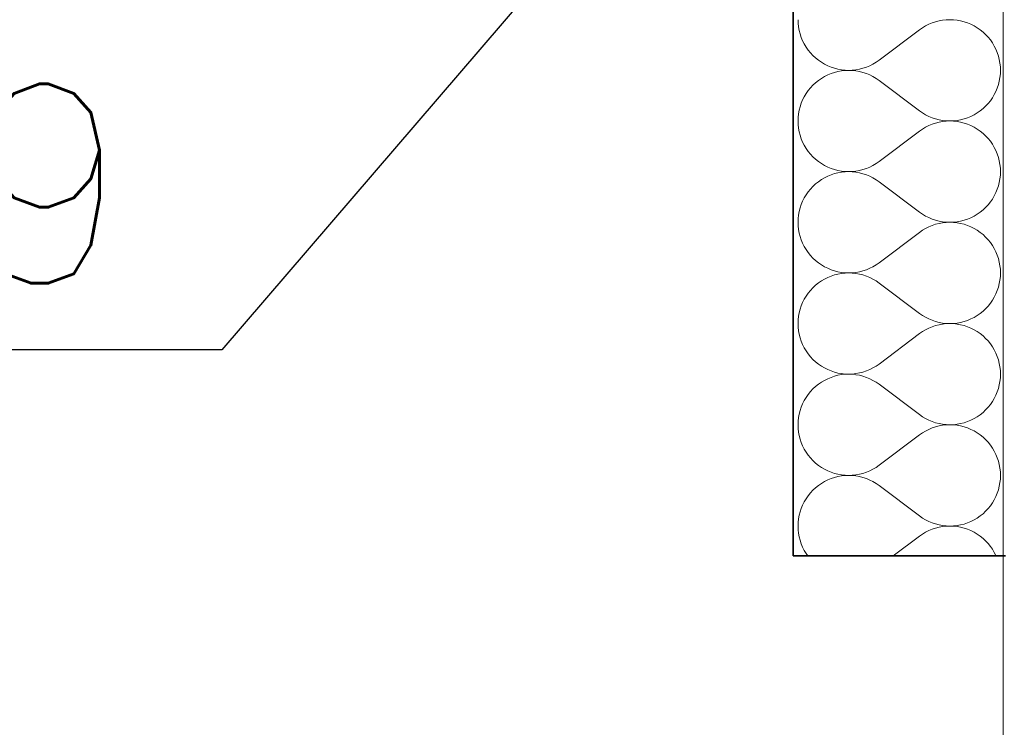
# Model space of a CAD drawing. Header units: millimetres. Extents: x -8078 to 234695, y -4319 to 602442.
# Tile 124 of 152: x 79588 to 80329, y 287839 to 288372. Entities that reach past the tile are written whole.
import ezdxf

# ---------------------------------------------------------------- set-up
doc = ezdxf.new("R2010")
doc.units = ezdxf.units.MM
doc.header["$MEASUREMENT"] = 0
for name, color, linetype in [('#podkład', 252, 'Continuous'), ('- A - ocieplenie', 7, 'Continuous'), ('FLUID-N7-150-NUM', 7, 'Continuous'), ('Konstrukcja - Stropy', 7, 'Continuous')]:
    doc.layers.add(name, color=color, linetype=linetype)
doc.styles.add('FDBES', font='simplex.shx')
doc.dimstyles.new('FDBES', dxfattribs={"dimscale": 50, "dimtxt": 4, "dimasz": 2.5, "dimexe": 0.8, "dimexo": 2, "dimgap": 1, "dimtad": 1, "dimdsep": 46, "dimtxsty": 'FDBES', "dimcen": 2.5, "dimclrd": 4, "dimclre": 5, "dimadec": 0, "dimazin": 0, "dimtfac": 1, "dimtmove": 0, "dimatfit": 3, "dimfxl": 1, "dimarcsym": 0})

# ---------------------------------------------------------------- blocks, each defined once
blk = doc.blocks.new('UHYGFFFF')
at = {"layer": '- A - ocieplenie', "color": 252, "linetype": 'Continuous', "lineweight": 35, "ltscale": 100}
for p, q in [((19777.48, 396062.63), (19777.47, 388486.86)), ((19777.47, 388486.86), (19937.47, 388486.86))]:
    blk.add_line(p, q, dxfattribs=at)
at = {"layer": '- A - ocieplenie', "color": 252, "linetype": 'Continuous', "lineweight": 13, "ltscale": 100}
for p, q in [((19781.28, 388890.23), (19781.38, 388887.51)), ((19884.81, 388888.68), (19882.23, 388887.82)), ((19887.44, 388889.35), (19884.81, 388888.68)), ((19890.12, 388889.84), (19887.44, 388889.35)), ((19892.83, 388890.13), (19890.12, 388889.84)), ((19895.55, 388890.23), (19892.83, 388890.13)), ((19898.26, 388890.13), (19895.55, 388890.23)), ((19900.97, 388889.85), (19898.26, 388890.13)), ((19903.65, 388889.36), (19900.97, 388889.85)), ((19906.28, 388888.69), (19903.65, 388889.36)), ((19908.86, 388887.83), (19906.28, 388888.69)), ((19781.38, 388887.51), (19781.67, 388884.81)), ((19781.67, 388884.81), (19782.16, 388882.13)), ((19782.16, 388882.13), (19782.83, 388879.49)), ((19872.71, 388882.61), (19842.24, 388859.75)), ((19874.95, 388884.16), (19872.71, 388882.61)), ((19877.28, 388885.55), (19874.95, 388884.16)), ((19879.72, 388886.77), (19877.28, 388885.55)), ((19882.23, 388887.82), (19879.72, 388886.77)), ((19911.38, 388886.8), (19908.86, 388887.83)), ((19913.81, 388885.58), (19911.38, 388886.8)), ((19916.15, 388884.19), (19913.81, 388885.58)), ((19918.39, 388882.64), (19916.15, 388884.19)), ((19920.51, 388880.93), (19918.39, 388882.64)), ((19782.83, 388879.49), (19783.69, 388876.91)), ((19783.69, 388876.91), (19784.73, 388874.4)), ((19784.73, 388874.4), (19785.95, 388871.97)), ((19922.5, 388879.08), (19920.51, 388880.93)), ((19924.35, 388877.09), (19922.5, 388879.08)), ((19926.06, 388874.97), (19924.35, 388877.09)), ((19927.61, 388872.74), (19926.06, 388874.97)), ((19785.95, 388871.97), (19787.34, 388869.63)), ((19787.34, 388869.63), (19788.89, 388867.39)), ((19788.89, 388867.39), (19790.6, 388865.27)), ((19929, 388870.4), (19927.61, 388872.74)), ((19930.22, 388867.97), (19929, 388870.4)), ((19931.26, 388865.45), (19930.22, 388867.97)), ((19790.6, 388865.27), (19792.45, 388863.28)), ((19792.45, 388863.28), (19794.44, 388861.43)), ((19794.44, 388861.43), (19796.56, 388859.72)), ((19796.56, 388859.72), (19798.8, 388858.17)), ((19840, 388858.2), (19842.24, 388859.75)), ((19932.12, 388862.87), (19931.26, 388865.45)), ((19932.79, 388860.24), (19932.12, 388862.87)), ((19933.28, 388857.56), (19932.79, 388860.24)), ((19798.8, 388858.17), (19801.14, 388856.79)), ((19801.14, 388856.79), (19803.57, 388855.57)), ((19803.57, 388855.57), (19806.08, 388854.53)), ((19806.08, 388854.53), (19808.67, 388853.67)), ((19808.67, 388853.67), (19811.3, 388853)), ((19811.3, 388853), (19813.98, 388852.52)), ((19813.98, 388851.75), (19811.3, 388851.27)), ((19813.98, 388852.52), (19816.68, 388852.23)), ((19816.68, 388852.04), (19813.98, 388851.75)), ((19816.68, 388852.23), (19819.4, 388852.13)), ((19819.4, 388852.13), (19816.68, 388852.04)), ((19819.4, 388852.13), (19822.12, 388852.23)), ((19822.12, 388852.04), (19819.4, 388852.13)), ((19822.12, 388852.23), (19824.83, 388852.53)), ((19824.83, 388851.74), (19822.12, 388852.04)), ((19824.83, 388852.53), (19827.5, 388853.01)), ((19827.5, 388851.26), (19824.83, 388851.74)), ((19827.5, 388853.01), (19830.14, 388853.69)), ((19830.14, 388853.69), (19832.72, 388854.55)), ((19832.72, 388854.55), (19835.23, 388855.59)), ((19835.23, 388855.59), (19837.66, 388856.81)), ((19837.66, 388856.81), (19840, 388858.2)), ((19933.57, 388854.85), (19933.28, 388857.56)), ((19933.66, 388852.13), (19933.57, 388854.85)), ((19933.57, 388849.42), (19933.66, 388852.13)), ((19796.56, 388844.55), (19794.44, 388842.84)), ((19798.8, 388846.1), (19796.56, 388844.55)), ((19801.14, 388847.48), (19798.8, 388846.1)), ((19803.57, 388848.7), (19801.14, 388847.48)), ((19806.08, 388849.74), (19803.57, 388848.7)), ((19808.67, 388850.6), (19806.08, 388849.74)), ((19811.3, 388851.27), (19808.67, 388850.6)), ((19830.14, 388850.58), (19827.5, 388851.26)), ((19832.72, 388849.72), (19830.14, 388850.58)), ((19835.23, 388848.68), (19832.72, 388849.72)), ((19837.66, 388847.46), (19835.23, 388848.68)), ((19840, 388846.07), (19837.66, 388847.46)), ((19842.24, 388844.52), (19840, 388846.07)), ((19872.71, 388821.66), (19842.24, 388844.52)), ((19932.79, 388844.03), (19933.28, 388846.71)), ((19933.28, 388846.71), (19933.57, 388849.42)), ((19788.89, 388836.88), (19787.34, 388834.64)), ((19790.6, 388839), (19788.89, 388836.88)), ((19792.45, 388840.99), (19790.6, 388839)), ((19794.44, 388842.84), (19792.45, 388840.99)), ((19930.22, 388836.3), (19931.26, 388838.82)), ((19931.26, 388838.82), (19932.12, 388841.4)), ((19932.12, 388841.4), (19932.79, 388844.03)), ((19784.73, 388829.87), (19783.69, 388827.36)), ((19785.95, 388832.3), (19784.73, 388829.87)), ((19787.34, 388834.64), (19785.95, 388832.3)), ((19924.35, 388827.18), (19926.06, 388829.3)), ((19926.06, 388829.3), (19927.61, 388831.53)), ((19927.61, 388831.53), (19929, 388833.87)), ((19929, 388833.87), (19930.22, 388836.3)), ((19782.16, 388822.14), (19781.67, 388819.46)), ((19782.83, 388824.78), (19782.16, 388822.14)), ((19783.69, 388827.36), (19782.83, 388824.78)), ((19918.39, 388821.63), (19920.51, 388823.34)), ((19920.51, 388823.34), (19922.5, 388825.19)), ((19922.5, 388825.19), (19924.35, 388827.18)), ((19781.38, 388816.76), (19781.28, 388814.04)), ((19781.67, 388819.46), (19781.38, 388816.76)), ((19872.71, 388821.66), (19874.95, 388820.11)), ((19874.95, 388820.11), (19877.28, 388818.72)), ((19877.28, 388818.72), (19879.72, 388817.5)), ((19879.72, 388817.5), (19882.23, 388816.45)), ((19882.23, 388816.45), (19884.81, 388815.59)), ((19884.81, 388815.59), (19887.44, 388814.92)), ((19887.44, 388814.92), (19890.12, 388814.43)), ((19900.97, 388814.42), (19903.65, 388814.91)), ((19903.65, 388814.91), (19906.28, 388815.58)), ((19906.28, 388815.58), (19908.86, 388816.44)), ((19908.86, 388816.44), (19911.38, 388817.47)), ((19911.38, 388817.47), (19913.81, 388818.69)), ((19913.81, 388818.69), (19916.15, 388820.08)), ((19916.15, 388820.08), (19918.39, 388821.63)), ((19781.28, 388814.04), (19781.38, 388811.32)), ((19781.38, 388811.32), (19781.67, 388808.62)), ((19781.67, 388808.62), (19782.16, 388805.94)), ((19874.95, 388807.97), (19872.71, 388806.42)), ((19877.28, 388809.36), (19874.95, 388807.97)), ((19879.72, 388810.58), (19877.28, 388809.36)), ((19882.23, 388811.63), (19879.72, 388810.58)), ((19884.81, 388812.49), (19882.23, 388811.63)), ((19887.44, 388813.16), (19884.81, 388812.49)), ((19890.12, 388813.65), (19887.44, 388813.16)), ((19890.12, 388814.43), (19892.83, 388814.14)), ((19892.83, 388813.94), (19890.12, 388813.65)), ((19892.83, 388814.14), (19895.55, 388814.04)), ((19895.55, 388814.04), (19892.83, 388813.94)), ((19895.55, 388814.04), (19898.26, 388814.14)), ((19898.26, 388813.94), (19895.55, 388814.04)), ((19898.26, 388814.14), (19900.97, 388814.42)), ((19900.97, 388813.66), (19898.26, 388813.94)), ((19903.65, 388813.17), (19900.97, 388813.66)), ((19906.28, 388812.5), (19903.65, 388813.17)), ((19908.86, 388811.64), (19906.28, 388812.5)), ((19911.38, 388810.6), (19908.86, 388811.64)), ((19913.81, 388809.39), (19911.38, 388810.6)), ((19916.15, 388808), (19913.81, 388809.39)), ((19918.39, 388806.45), (19916.15, 388808)), ((19782.16, 388805.94), (19782.83, 388803.3)), ((19782.83, 388803.3), (19783.69, 388800.72)), ((19783.69, 388800.72), (19784.73, 388798.21)), ((19872.71, 388806.42), (19842.24, 388783.56)), ((19920.51, 388804.74), (19918.39, 388806.45)), ((19922.5, 388802.89), (19920.51, 388804.74)), ((19924.35, 388800.9), (19922.5, 388802.89)), ((19926.06, 388798.78), (19924.35, 388800.9)), ((19784.73, 388798.21), (19785.95, 388795.78)), ((19785.95, 388795.78), (19787.34, 388793.44)), ((19787.34, 388793.44), (19788.89, 388791.2)), ((19927.61, 388796.55), (19926.06, 388798.78)), ((19929, 388794.21), (19927.61, 388796.55)), ((19930.22, 388791.78), (19929, 388794.21)), ((19788.89, 388791.2), (19790.6, 388789.08)), ((19790.6, 388789.08), (19792.45, 388787.09)), ((19792.45, 388787.09), (19794.44, 388785.24)), ((19794.44, 388785.24), (19796.56, 388783.53)), ((19931.26, 388789.26), (19930.22, 388791.78)), ((19932.12, 388786.68), (19931.26, 388789.26)), ((19932.79, 388784.05), (19932.12, 388786.68)), ((19796.56, 388783.53), (19798.8, 388781.98)), ((19798.8, 388781.98), (19801.14, 388780.6)), ((19801.14, 388780.6), (19803.57, 388779.38)), ((19803.57, 388779.38), (19806.08, 388778.34)), ((19806.08, 388778.34), (19808.67, 388777.48)), ((19808.67, 388777.48), (19811.3, 388776.81)), ((19827.5, 388776.82), (19830.14, 388777.5)), ((19830.14, 388777.5), (19832.72, 388778.36)), ((19832.72, 388778.36), (19835.23, 388779.4)), ((19835.23, 388779.4), (19837.66, 388780.62)), ((19837.66, 388780.62), (19840, 388782.01)), ((19840, 388782.01), (19842.24, 388783.56)), ((19933.28, 388781.37), (19932.79, 388784.05)), ((19933.57, 388778.66), (19933.28, 388781.37)), ((19933.66, 388775.94), (19933.57, 388778.66)), ((19801.14, 388771.29), (19798.8, 388769.91)), ((19803.57, 388772.51), (19801.14, 388771.29)), ((19806.08, 388773.55), (19803.57, 388772.51)), ((19808.67, 388774.41), (19806.08, 388773.55)), ((19811.3, 388775.08), (19808.67, 388774.41)), ((19811.3, 388776.81), (19813.98, 388776.33)), ((19813.98, 388775.56), (19811.3, 388775.08)), ((19813.98, 388776.33), (19816.68, 388776.04)), ((19816.68, 388775.85), (19813.98, 388775.56)), ((19816.68, 388776.04), (19819.4, 388775.94)), ((19819.4, 388775.94), (19816.68, 388775.85)), ((19819.4, 388775.94), (19822.12, 388776.04)), ((19822.12, 388775.85), (19819.4, 388775.94)), ((19822.12, 388776.04), (19824.83, 388776.34)), ((19824.83, 388775.55), (19822.12, 388775.85)), ((19824.83, 388776.34), (19827.5, 388776.82)), ((19827.5, 388775.07), (19824.83, 388775.55)), ((19830.14, 388774.39), (19827.5, 388775.07)), ((19832.72, 388773.53), (19830.14, 388774.39)), ((19835.23, 388772.49), (19832.72, 388773.53)), ((19837.66, 388771.27), (19835.23, 388772.49)), ((19840, 388769.88), (19837.66, 388771.27)), ((19932.79, 388767.84), (19933.28, 388770.52)), ((19933.28, 388770.52), (19933.57, 388773.23)), ((19933.57, 388773.23), (19933.66, 388775.94)), ((19790.6, 388762.8), (19788.89, 388760.69)), ((19792.45, 388764.8), (19790.6, 388762.8)), ((19794.44, 388766.65), (19792.45, 388764.8)), ((19796.56, 388768.35), (19794.44, 388766.65)), ((19798.8, 388769.91), (19796.56, 388768.35)), ((19842.24, 388768.33), (19840, 388769.88)), ((19872.71, 388745.47), (19842.24, 388768.33)), ((19930.22, 388760.11), (19931.26, 388762.63)), ((19931.26, 388762.63), (19932.12, 388765.21)), ((19932.12, 388765.21), (19932.79, 388767.84)), ((19785.95, 388756.11), (19784.73, 388753.68)), ((19787.34, 388758.45), (19785.95, 388756.11)), ((19788.89, 388760.69), (19787.34, 388758.45)), ((19926.06, 388753.11), (19927.61, 388755.34)), ((19927.61, 388755.34), (19929, 388757.68)), ((19929, 388757.68), (19930.22, 388760.11)), ((19782.83, 388748.59), (19782.16, 388745.95)), ((19783.69, 388751.17), (19782.83, 388748.59)), ((19784.73, 388753.68), (19783.69, 388751.17)), ((19920.51, 388747.15), (19922.5, 388749)), ((19922.5, 388749), (19924.35, 388750.99)), ((19924.35, 388750.99), (19926.06, 388753.11)), ((19781.38, 388740.57), (19781.28, 388737.85)), ((19781.67, 388743.27), (19781.38, 388740.57)), ((19782.16, 388745.95), (19781.67, 388743.27)), ((19872.71, 388745.47), (19874.95, 388743.91)), ((19874.95, 388743.91), (19877.28, 388742.52)), ((19877.28, 388742.52), (19879.72, 388741.3)), ((19879.72, 388741.3), (19882.23, 388740.26)), ((19908.86, 388740.24), (19911.38, 388741.28)), ((19911.38, 388741.28), (19913.81, 388742.5)), ((19913.81, 388742.5), (19916.15, 388743.89)), ((19916.15, 388743.89), (19918.39, 388745.44)), ((19918.39, 388745.44), (19920.51, 388747.15)), ((19781.28, 388737.85), (19781.38, 388735.13)), ((19781.38, 388735.13), (19781.67, 388732.43)), ((19877.28, 388733.17), (19874.95, 388731.78)), ((19879.72, 388734.39), (19877.28, 388733.17)), ((19882.23, 388735.44), (19879.72, 388734.39)), ((19882.23, 388740.26), (19884.81, 388739.4)), ((19884.81, 388736.3), (19882.23, 388735.44)), ((19884.81, 388739.4), (19887.44, 388738.73)), ((19887.44, 388736.97), (19884.81, 388736.3)), ((19887.44, 388738.73), (19890.12, 388738.24)), ((19890.12, 388737.46), (19887.44, 388736.97)), ((19890.12, 388738.24), (19892.83, 388737.95)), ((19892.83, 388737.75), (19890.12, 388737.46)), ((19892.83, 388737.95), (19895.55, 388737.85)), ((19895.55, 388737.85), (19892.83, 388737.75)), ((19895.55, 388737.85), (19898.26, 388737.94)), ((19898.26, 388737.75), (19895.55, 388737.85)), ((19898.26, 388737.94), (19900.97, 388738.23)), ((19900.97, 388737.46), (19898.26, 388737.75)), ((19900.97, 388738.23), (19903.65, 388738.72)), ((19903.65, 388736.98), (19900.97, 388737.46)), ((19903.65, 388738.72), (19906.28, 388739.39)), ((19906.28, 388736.31), (19903.65, 388736.98)), ((19906.28, 388739.39), (19908.86, 388740.24)), ((19908.86, 388735.45), (19906.28, 388736.31)), ((19911.38, 388734.41), (19908.86, 388735.45)), ((19913.81, 388733.2), (19911.38, 388734.41)), ((19916.15, 388731.81), (19913.81, 388733.2)), ((19781.67, 388732.43), (19782.16, 388729.75)), ((19782.16, 388729.75), (19782.83, 388727.11)), ((19782.83, 388727.11), (19783.69, 388724.53)), ((19872.71, 388730.23), (19842.24, 388707.37)), ((19874.95, 388731.78), (19872.71, 388730.23)), ((19918.39, 388730.26), (19916.15, 388731.81)), ((19920.51, 388728.55), (19918.39, 388730.26)), ((19922.5, 388726.7), (19920.51, 388728.55)), ((19924.35, 388724.71), (19922.5, 388726.7)), ((19783.69, 388724.53), (19784.73, 388722.02)), ((19784.73, 388722.02), (19785.95, 388719.59)), ((19785.95, 388719.59), (19787.34, 388717.25)), ((19926.06, 388722.59), (19924.35, 388724.71)), ((19927.61, 388720.36), (19926.06, 388722.59)), ((19929, 388718.02), (19927.61, 388720.36)), ((19787.34, 388717.25), (19788.89, 388715.01)), ((19788.89, 388715.01), (19790.6, 388712.89)), ((19790.6, 388712.89), (19792.45, 388710.9)), ((19792.45, 388710.9), (19794.44, 388709.05)), ((19930.22, 388715.59), (19929, 388718.02)), ((19931.26, 388713.07), (19930.22, 388715.59)), ((19932.12, 388710.49), (19931.26, 388713.07)), ((19794.44, 388709.05), (19796.56, 388707.34)), ((19796.56, 388707.34), (19798.8, 388705.79)), ((19798.8, 388705.79), (19801.14, 388704.41)), ((19801.14, 388704.41), (19803.57, 388703.19)), ((19835.23, 388703.21), (19837.66, 388704.43)), ((19837.66, 388704.43), (19840, 388705.82)), ((19840, 388705.82), (19842.24, 388707.37)), ((19932.79, 388707.86), (19932.12, 388710.49)), ((19933.28, 388705.18), (19932.79, 388707.86)), ((19933.57, 388702.47), (19933.28, 388705.18)), ((19803.57, 388696.32), (19801.14, 388695.1)), ((19803.57, 388703.19), (19806.08, 388702.15)), ((19806.08, 388697.36), (19803.57, 388696.32)), ((19806.08, 388702.15), (19808.67, 388701.29)), ((19808.67, 388698.22), (19806.08, 388697.36)), ((19808.67, 388701.29), (19811.3, 388700.62)), ((19811.3, 388698.89), (19808.67, 388698.22)), ((19811.3, 388700.62), (19813.98, 388700.14)), ((19813.98, 388699.37), (19811.3, 388698.89)), ((19813.98, 388700.14), (19816.68, 388699.85)), ((19816.68, 388699.66), (19813.98, 388699.37)), ((19816.68, 388699.85), (19819.4, 388699.75)), ((19819.4, 388699.75), (19816.68, 388699.66)), ((19819.4, 388699.75), (19822.12, 388699.85)), ((19822.12, 388699.66), (19819.4, 388699.75)), ((19822.12, 388699.85), (19824.83, 388700.15)), ((19824.83, 388699.36), (19822.12, 388699.66)), ((19824.83, 388700.15), (19827.5, 388700.63)), ((19827.5, 388698.88), (19824.83, 388699.36)), ((19827.5, 388700.63), (19830.14, 388701.31)), ((19830.14, 388698.2), (19827.5, 388698.88)), ((19830.14, 388701.31), (19832.72, 388702.17)), ((19832.72, 388697.34), (19830.14, 388698.2)), ((19832.72, 388702.17), (19835.23, 388703.21)), ((19835.23, 388696.3), (19832.72, 388697.34)), ((19837.66, 388695.08), (19835.23, 388696.3)), ((19933.28, 388694.33), (19933.57, 388697.04)), ((19933.66, 388699.75), (19933.57, 388702.47)), ((19933.57, 388697.04), (19933.66, 388699.75)), ((19792.45, 388688.6), (19790.6, 388686.61)), ((19794.44, 388690.46), (19792.45, 388688.6)), ((19796.56, 388692.16), (19794.44, 388690.46)), ((19798.8, 388693.72), (19796.56, 388692.16)), ((19801.14, 388695.1), (19798.8, 388693.72)), ((19840, 388693.69), (19837.66, 388695.08)), ((19842.24, 388692.14), (19840, 388693.69)), ((19872.71, 388669.28), (19842.24, 388692.14)), ((19931.26, 388686.44), (19932.12, 388689.02)), ((19932.12, 388689.02), (19932.79, 388691.65)), ((19932.79, 388691.65), (19933.28, 388694.33)), ((19787.34, 388682.26), (19785.95, 388679.92)), ((19788.89, 388684.5), (19787.34, 388682.26)), ((19790.6, 388686.61), (19788.89, 388684.5)), ((19927.61, 388679.15), (19929, 388681.49)), ((19929, 388681.49), (19930.22, 388683.92)), ((19930.22, 388683.92), (19931.26, 388686.44)), ((19783.69, 388674.98), (19782.83, 388672.4)), ((19784.73, 388677.49), (19783.69, 388674.98)), ((19785.95, 388679.92), (19784.73, 388677.49)), ((19922.5, 388672.81), (19924.35, 388674.8)), ((19924.35, 388674.8), (19926.06, 388676.92)), ((19926.06, 388676.92), (19927.61, 388679.15)), ((19781.67, 388667.08), (19781.38, 388664.38)), ((19782.16, 388669.76), (19781.67, 388667.08)), ((19782.83, 388672.4), (19782.16, 388669.76)), ((19872.71, 388669.28), (19874.95, 388667.72)), ((19874.95, 388667.72), (19877.28, 388666.33)), ((19877.28, 388666.33), (19879.72, 388665.11)), ((19911.38, 388665.09), (19913.81, 388666.31)), ((19913.81, 388666.31), (19916.15, 388667.7)), ((19916.15, 388667.7), (19918.39, 388669.25)), ((19918.39, 388669.25), (19920.51, 388670.95)), ((19920.51, 388670.95), (19922.5, 388672.81)), ((19781.38, 388664.38), (19781.28, 388661.66)), ((19781.28, 388661.66), (19781.38, 388658.94)), ((19781.38, 388658.94), (19781.67, 388656.24)), ((19879.72, 388665.11), (19882.23, 388664.07)), ((19882.23, 388659.25), (19879.72, 388658.2)), ((19882.23, 388664.07), (19884.81, 388663.21)), ((19884.81, 388660.11), (19882.23, 388659.25)), ((19884.81, 388663.21), (19887.44, 388662.54)), ((19887.44, 388660.78), (19884.81, 388660.11)), ((19887.44, 388662.54), (19890.12, 388662.05)), ((19890.12, 388661.27), (19887.44, 388660.78)), ((19890.12, 388662.05), (19892.83, 388661.76)), ((19892.83, 388661.56), (19890.12, 388661.27)), ((19892.83, 388661.76), (19895.55, 388661.66)), ((19895.55, 388661.66), (19892.83, 388661.56)), ((19895.55, 388661.66), (19898.26, 388661.75)), ((19898.26, 388661.56), (19895.55, 388661.66)), ((19898.26, 388661.75), (19900.97, 388662.04)), ((19900.97, 388661.27), (19898.26, 388661.56)), ((19900.97, 388662.04), (19903.65, 388662.52)), ((19903.65, 388660.79), (19900.97, 388661.27)), ((19903.65, 388662.52), (19906.28, 388663.2)), ((19906.28, 388660.12), (19903.65, 388660.79)), ((19906.28, 388663.2), (19908.86, 388664.05)), ((19908.86, 388659.26), (19906.28, 388660.12)), ((19908.86, 388664.05), (19911.38, 388665.09)), ((19911.38, 388658.22), (19908.86, 388659.26)), ((19781.67, 388656.24), (19782.16, 388653.56)), ((19782.16, 388653.56), (19782.83, 388650.92)), ((19872.71, 388654.04), (19842.24, 388631.18)), ((19874.95, 388655.59), (19872.71, 388654.04)), ((19877.28, 388656.98), (19874.95, 388655.59)), ((19879.72, 388658.2), (19877.28, 388656.98)), ((19913.81, 388657.01), (19911.38, 388658.22)), ((19916.15, 388655.62), (19913.81, 388657.01)), ((19918.39, 388654.07), (19916.15, 388655.62)), ((19920.51, 388652.36), (19918.39, 388654.07)), ((19922.5, 388650.51), (19920.51, 388652.36)), ((19782.83, 388650.92), (19783.69, 388648.34)), ((19783.69, 388648.34), (19784.73, 388645.83)), ((19784.73, 388645.83), (19785.95, 388643.39)), ((19924.35, 388648.52), (19922.5, 388650.51)), ((19926.06, 388646.4), (19924.35, 388648.52)), ((19927.61, 388644.17), (19926.06, 388646.4)), ((19929, 388641.83), (19927.61, 388644.17)), ((19785.95, 388643.39), (19787.34, 388641.06)), ((19787.34, 388641.06), (19788.89, 388638.82)), ((19788.89, 388638.82), (19790.6, 388636.7)), ((19790.6, 388636.7), (19792.45, 388634.71)), ((19930.22, 388639.39), (19929, 388641.83)), ((19931.26, 388636.88), (19930.22, 388639.39)), ((19932.12, 388634.3), (19931.26, 388636.88)), ((19792.45, 388634.71), (19794.44, 388632.86)), ((19794.44, 388632.86), (19796.56, 388631.15)), ((19796.56, 388631.15), (19798.8, 388629.6)), ((19798.8, 388629.6), (19801.14, 388628.22)), ((19837.66, 388628.24), (19840, 388629.63)), ((19840, 388629.63), (19842.24, 388631.18)), ((19932.79, 388631.66), (19932.12, 388634.3)), ((19933.28, 388628.99), (19932.79, 388631.66)), ((19801.14, 388628.22), (19803.57, 388627)), ((19803.57, 388627), (19806.08, 388625.96)), ((19806.08, 388625.96), (19808.67, 388625.1)), ((19808.67, 388622.03), (19806.08, 388621.17)), ((19808.67, 388625.1), (19811.3, 388624.43)), ((19811.3, 388622.7), (19808.67, 388622.03)), ((19811.3, 388624.43), (19813.98, 388623.95)), ((19813.98, 388623.18), (19811.3, 388622.7)), ((19813.98, 388623.95), (19816.68, 388623.66)), ((19816.68, 388623.47), (19813.98, 388623.18)), ((19816.68, 388623.66), (19819.4, 388623.56)), ((19819.4, 388623.56), (19816.68, 388623.47)), ((19819.4, 388623.56), (19822.12, 388623.66)), ((19822.12, 388623.46), (19819.4, 388623.56)), ((19822.12, 388623.66), (19824.83, 388623.96)), ((19824.83, 388623.17), (19822.12, 388623.46)), ((19824.83, 388623.96), (19827.5, 388624.44)), ((19827.5, 388622.69), (19824.83, 388623.17)), ((19827.5, 388624.44), (19830.14, 388625.11)), ((19830.14, 388622.01), (19827.5, 388622.69)), ((19830.14, 388625.11), (19832.72, 388625.98)), ((19832.72, 388621.15), (19830.14, 388622.01)), ((19832.72, 388625.98), (19835.23, 388627.02)), ((19835.23, 388627.02), (19837.66, 388628.24)), ((19933.57, 388626.28), (19933.28, 388628.99)), ((19933.66, 388623.56), (19933.57, 388626.28)), ((19933.57, 388620.84), (19933.66, 388623.56)), ((19796.56, 388615.97), (19794.44, 388614.27)), ((19798.8, 388617.52), (19796.56, 388615.97)), ((19801.14, 388618.91), (19798.8, 388617.52)), ((19803.57, 388620.13), (19801.14, 388618.91)), ((19806.08, 388621.17), (19803.57, 388620.13)), ((19835.23, 388620.11), (19832.72, 388621.15)), ((19837.66, 388618.89), (19835.23, 388620.11)), ((19840, 388617.5), (19837.66, 388618.89)), ((19842.24, 388615.94), (19840, 388617.5)), ((19872.71, 388593.09), (19842.24, 388615.94)), ((19932.12, 388612.83), (19932.79, 388615.46)), ((19932.79, 388615.46), (19933.28, 388618.14)), ((19933.28, 388618.14), (19933.57, 388620.84)), ((19788.89, 388608.31), (19787.34, 388606.07)), ((19790.6, 388610.42), (19788.89, 388608.31)), ((19792.45, 388612.41), (19790.6, 388610.42)), ((19794.44, 388614.27), (19792.45, 388612.41)), ((19929, 388605.3), (19930.22, 388607.73)), ((19930.22, 388607.73), (19931.26, 388610.25)), ((19931.26, 388610.25), (19932.12, 388612.83)), ((19784.73, 388601.3), (19783.69, 388598.79)), ((19785.95, 388603.73), (19784.73, 388601.3)), ((19787.34, 388606.07), (19785.95, 388603.73)), ((19924.35, 388598.61), (19926.06, 388600.73)), ((19926.06, 388600.73), (19927.61, 388602.96)), ((19927.61, 388602.96), (19929, 388605.3)), ((19782.16, 388593.57), (19781.67, 388590.89)), ((19782.83, 388596.21), (19782.16, 388593.57)), ((19783.69, 388598.79), (19782.83, 388596.21)), ((19872.71, 388593.09), (19874.95, 388591.53)), ((19916.15, 388591.51), (19918.39, 388593.06)), ((19918.39, 388593.06), (19920.51, 388594.76)), ((19920.51, 388594.76), (19922.5, 388596.62)), ((19922.5, 388596.62), (19924.35, 388598.61)), ((19781.38, 388588.19), (19781.28, 388585.47)), ((19781.28, 388585.47), (19781.38, 388582.75)), ((19781.67, 388590.89), (19781.38, 388588.19)), ((19874.95, 388591.53), (19877.28, 388590.14)), ((19877.28, 388590.14), (19879.72, 388588.92)), ((19879.72, 388588.92), (19882.23, 388587.88)), ((19882.23, 388587.88), (19884.81, 388587.02)), ((19884.81, 388587.02), (19887.44, 388586.34)), ((19887.44, 388586.34), (19890.12, 388585.86)), ((19890.12, 388585.08), (19887.44, 388584.59)), ((19890.12, 388585.86), (19892.83, 388585.57)), ((19892.83, 388585.37), (19890.12, 388585.08)), ((19892.83, 388585.57), (19895.55, 388585.47)), ((19895.55, 388585.47), (19892.83, 388585.37)), ((19895.55, 388585.47), (19898.26, 388585.56)), ((19898.26, 388585.37), (19895.55, 388585.47)), ((19898.26, 388585.56), (19900.97, 388585.85)), ((19900.97, 388585.08), (19898.26, 388585.37)), ((19900.97, 388585.85), (19903.65, 388586.33)), ((19903.65, 388584.6), (19900.97, 388585.08)), ((19903.65, 388586.33), (19906.28, 388587.01)), ((19906.28, 388587.01), (19908.86, 388587.86)), ((19908.86, 388587.86), (19911.38, 388588.9)), ((19911.38, 388588.9), (19913.81, 388590.12)), ((19913.81, 388590.12), (19916.15, 388591.51)), ((19781.38, 388582.75), (19781.67, 388580.04)), ((19781.67, 388580.04), (19782.16, 388577.37)), ((19782.16, 388577.37), (19782.83, 388574.73)), ((19872.71, 388577.85), (19842.24, 388554.99)), ((19874.95, 388579.4), (19872.71, 388577.85)), ((19877.28, 388580.79), (19874.95, 388579.4)), ((19879.72, 388582.01), (19877.28, 388580.79)), ((19882.23, 388583.06), (19879.72, 388582.01)), ((19884.81, 388583.92), (19882.23, 388583.06)), ((19887.44, 388584.59), (19884.81, 388583.92)), ((19906.28, 388583.93), (19903.65, 388584.6)), ((19908.86, 388583.07), (19906.28, 388583.93)), ((19911.38, 388582.03), (19908.86, 388583.07)), ((19913.81, 388580.82), (19911.38, 388582.03)), ((19916.15, 388579.43), (19913.81, 388580.82)), ((19918.39, 388577.88), (19916.15, 388579.43)), ((19920.51, 388576.17), (19918.39, 388577.88)), ((19782.83, 388574.73), (19783.69, 388572.15)), ((19783.69, 388572.15), (19784.73, 388569.64)), ((19922.5, 388574.32), (19920.51, 388576.17)), ((19924.35, 388572.33), (19922.5, 388574.32)), ((19926.06, 388570.21), (19924.35, 388572.33)), ((19927.61, 388567.98), (19926.06, 388570.21)), ((19784.73, 388569.64), (19785.95, 388567.2)), ((19785.95, 388567.2), (19787.34, 388564.87)), ((19787.34, 388564.87), (19788.89, 388562.63)), ((19788.89, 388562.63), (19790.6, 388560.51)), ((19929, 388565.64), (19927.61, 388567.98)), ((19930.22, 388563.2), (19929, 388565.64)), ((19931.26, 388560.69), (19930.22, 388563.2)), ((19790.6, 388560.51), (19792.45, 388558.52)), ((19792.45, 388558.52), (19794.44, 388556.67)), ((19794.44, 388556.67), (19796.56, 388554.96)), ((19932.12, 388558.11), (19931.26, 388560.69)), ((19932.79, 388555.47), (19932.12, 388558.11)), ((19933.28, 388552.8), (19932.79, 388555.47)), ((19796.56, 388554.96), (19798.8, 388553.41)), ((19798.8, 388553.41), (19801.14, 388552.03)), ((19801.14, 388552.03), (19803.57, 388550.81)), ((19803.57, 388550.81), (19806.08, 388549.77)), ((19806.08, 388549.77), (19808.67, 388548.91)), ((19808.67, 388548.91), (19811.3, 388548.24)), ((19811.3, 388548.24), (19813.98, 388547.76)), ((19813.98, 388547.76), (19816.68, 388547.47)), ((19822.12, 388547.47), (19824.83, 388547.76)), ((19824.83, 388547.76), (19827.5, 388548.25)), ((19827.5, 388548.25), (19830.14, 388548.92)), ((19830.14, 388548.92), (19832.72, 388549.79)), ((19832.72, 388549.79), (19835.23, 388550.83)), ((19835.23, 388550.83), (19837.66, 388552.05)), ((19837.66, 388552.05), (19840, 388553.44)), ((19840, 388553.44), (19842.24, 388554.99)), ((19933.57, 388550.09), (19933.28, 388552.8)), ((19933.66, 388547.37), (19933.57, 388550.09)), ((19798.8, 388541.33), (19796.56, 388539.78)), ((19801.14, 388542.72), (19798.8, 388541.33)), ((19803.57, 388543.94), (19801.14, 388542.72)), ((19806.08, 388544.98), (19803.57, 388543.94)), ((19808.67, 388545.84), (19806.08, 388544.98)), ((19811.3, 388546.51), (19808.67, 388545.84)), ((19813.98, 388546.99), (19811.3, 388546.51)), ((19816.68, 388547.28), (19813.98, 388546.99)), ((19816.68, 388547.47), (19819.4, 388547.37)), ((19819.4, 388547.37), (19816.68, 388547.28)), ((19819.4, 388547.37), (19822.12, 388547.47)), ((19822.12, 388547.27), (19819.4, 388547.37)), ((19824.83, 388546.98), (19822.12, 388547.27)), ((19827.5, 388546.5), (19824.83, 388546.98)), ((19830.14, 388545.82), (19827.5, 388546.5)), ((19832.72, 388544.96), (19830.14, 388545.82)), ((19835.23, 388543.92), (19832.72, 388544.96)), ((19837.66, 388542.7), (19835.23, 388543.92)), ((19840, 388541.31), (19837.66, 388542.7)), ((19842.24, 388539.75), (19840, 388541.31)), ((19932.79, 388539.27), (19933.28, 388541.95)), ((19933.28, 388541.95), (19933.57, 388544.65)), ((19933.57, 388544.65), (19933.66, 388547.37)), ((19790.6, 388534.23), (19788.89, 388532.12)), ((19792.45, 388536.22), (19790.6, 388534.23)), ((19794.44, 388538.08), (19792.45, 388536.22)), ((19796.56, 388539.78), (19794.44, 388538.08)), ((19872.71, 388516.9), (19842.24, 388539.75)), ((19930.22, 388531.54), (19931.26, 388534.05)), ((19931.26, 388534.05), (19932.12, 388536.64)), ((19932.12, 388536.64), (19932.79, 388539.27)), ((19785.95, 388527.54), (19784.73, 388525.11)), ((19787.34, 388529.88), (19785.95, 388527.54)), ((19788.89, 388532.12), (19787.34, 388529.88)), ((19926.06, 388524.54), (19927.61, 388526.77)), ((19927.61, 388526.77), (19929, 388529.11)), ((19929, 388529.11), (19930.22, 388531.54)), ((19782.83, 388520.01), (19782.16, 388517.38)), ((19783.69, 388522.6), (19782.83, 388520.01)), ((19784.73, 388525.11), (19783.69, 388522.6)), ((19918.39, 388516.87), (19920.51, 388518.57)), ((19920.51, 388518.57), (19922.5, 388520.43)), ((19922.5, 388520.43), (19924.35, 388522.42)), ((19924.35, 388522.42), (19926.06, 388524.54)), ((19781.38, 388512), (19781.28, 388509.28)), ((19781.67, 388514.7), (19781.38, 388512)), ((19782.16, 388517.38), (19781.67, 388514.7)), ((19872.71, 388516.9), (19874.95, 388515.34)), ((19874.95, 388515.34), (19877.28, 388513.95)), ((19877.28, 388513.95), (19879.72, 388512.73)), ((19879.72, 388512.73), (19882.23, 388511.69)), ((19882.23, 388511.69), (19884.81, 388510.83)), ((19884.81, 388510.83), (19887.44, 388510.15)), ((19903.65, 388510.14), (19906.28, 388510.82)), ((19906.28, 388510.82), (19908.86, 388511.67)), ((19908.86, 388511.67), (19911.38, 388512.71)), ((19911.38, 388512.71), (19913.81, 388513.93)), ((19913.81, 388513.93), (19916.15, 388515.32)), ((19916.15, 388515.32), (19918.39, 388516.87)), ((19781.28, 388509.28), (19781.38, 388506.56)), ((19781.38, 388506.56), (19781.67, 388503.85)), ((19781.67, 388503.85), (19782.16, 388501.18)), ((19874.95, 388503.21), (19872.71, 388501.66)), ((19877.28, 388504.6), (19874.95, 388503.21)), ((19879.72, 388505.82), (19877.28, 388504.6)), ((19882.23, 388506.87), (19879.72, 388505.82)), ((19884.81, 388507.73), (19882.23, 388506.87)), ((19887.44, 388508.4), (19884.81, 388507.73)), ((19887.44, 388510.15), (19890.12, 388509.67)), ((19890.12, 388508.89), (19887.44, 388508.4)), ((19890.12, 388509.67), (19892.83, 388509.38)), ((19892.83, 388509.18), (19890.12, 388508.89)), ((19892.83, 388509.38), (19895.55, 388509.28)), ((19895.55, 388509.28), (19892.83, 388509.18)), ((19895.55, 388509.28), (19898.26, 388509.37)), ((19898.26, 388509.18), (19895.55, 388509.28)), ((19898.26, 388509.37), (19900.97, 388509.66)), ((19900.97, 388508.89), (19898.26, 388509.18)), ((19900.97, 388509.66), (19903.65, 388510.14)), ((19903.65, 388508.41), (19900.97, 388508.89)), ((19906.28, 388507.74), (19903.65, 388508.41)), ((19908.86, 388506.88), (19906.28, 388507.74)), ((19911.38, 388505.84), (19908.86, 388506.88)), ((19913.81, 388504.63), (19911.38, 388505.84)), ((19916.15, 388503.24), (19913.81, 388504.63)), ((19918.39, 388501.69), (19916.15, 388503.24)), ((19782.16, 388501.18), (19782.83, 388498.54)), ((19782.83, 388498.54), (19783.69, 388495.96)), ((19783.69, 388495.96), (19784.73, 388493.45)), ((19872.71, 388501.66), (19852.99, 388486.86)), ((19920.51, 388499.98), (19918.39, 388501.69)), ((19922.5, 388498.13), (19920.51, 388499.98)), ((19924.35, 388496.14), (19922.5, 388498.13)), ((19926.06, 388494.02), (19924.35, 388496.14)), ((19784.73, 388493.45), (19785.95, 388491.01)), ((19785.95, 388491.01), (19787.34, 388488.67)), ((19787.34, 388488.67), (19788.59, 388486.86)), ((19927.61, 388491.79), (19926.06, 388494.02)), ((19929, 388489.45), (19927.61, 388491.79)), ((19930.22, 388487.01), (19929, 388489.45)), ((19930.28, 388486.86), (19930.22, 388487.01))]:
    blk.add_line(p, q, dxfattribs=at)
at = {"layer": 'Konstrukcja - Stropy', "color": 252, "linetype": 'Continuous', "lineweight": 13, "ltscale": 100}
blk.add_line((19935.63, 390812.63), (19935.63, 382844.47), dxfattribs=at)
blk = doc.blocks.new('*U56319')
at = {"color": 0, "lineweight": -2}
blk.add_line((-430.09, -500.48), (-1128.66, -500.48), dxfattribs=at)
at = {"color": 0, "lineweight": -2, "insert": (-779.37, -500.48), "char_height": 150, "attachment_point": 5, "style": 'FDBES'}
blk.add_mtext('N7-9\\P ', dxfattribs=at)
at = {"color": 0, "lineweight": -2}
blk.add_leader([(0, 0), (-430.09, -500.48)], dimstyle='FDBES', override={"dimscale": 37.5, "dimclrd": 0, "dimclre": 0}, dxfattribs=at)

msp = doc.modelspace()

# ---------------------------------------------------------------- block references
at = {"layer": '#podkład'}
msp.add_blockref('UHYGFFFF', (60392.7, -100518.68), dxfattribs=at)
at = {"layer": 'FLUID-N7-150-NUM', "linetype": 'ByBlock', "lineweight": -2}
msp.add_blockref('*U56319', (80170.17, 288623.74, 1334), dxfattribs=at)

doc.saveas('drawing.dxf')
